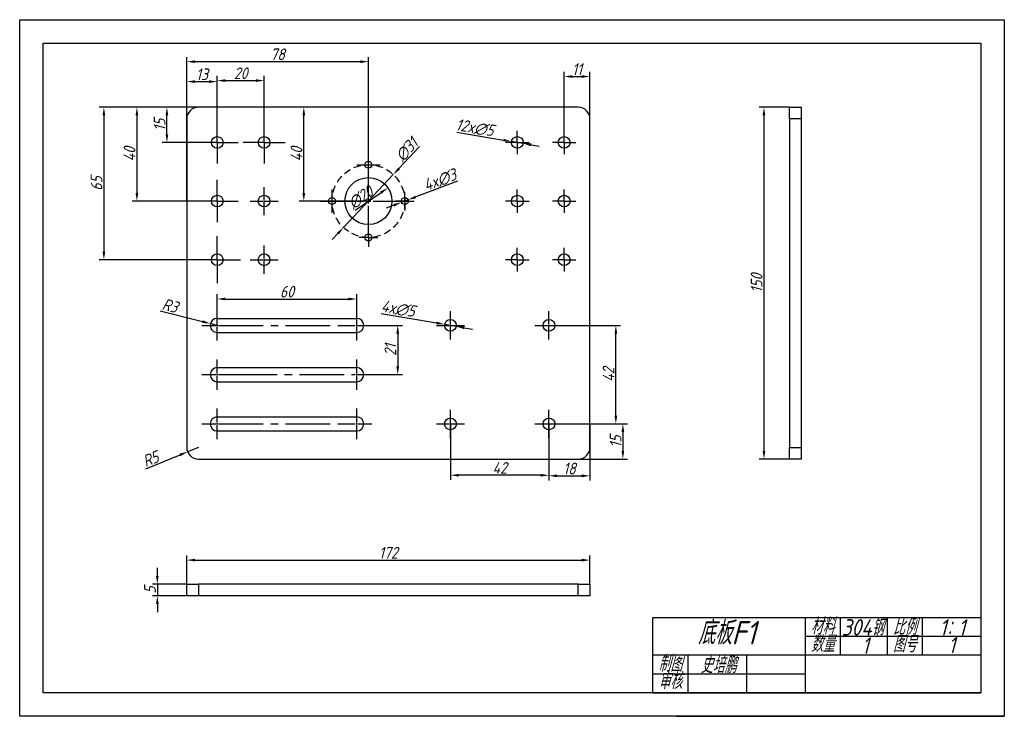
# Model space of a CAD drawing. Header units: millimetres. Extents: x 2835 to 3255, y 1592 to 1889.
import ezdxf

# ---------------------------------------------------------------- set-up
doc = ezdxf.new("R2010")
doc.units = ezdxf.units.MM
doc.linetypes.add('CENTER2', pattern=[28.575, 19.05, -3.175, 3.175, -3.175])
doc.linetypes.add('HIDDEN2', pattern=[4.7625, 3.175, -1.5875])
for name, color, linetype in [('10', 7, 'Continuous'), ('中心线', 1, 'CENTER2'), ('细实线', 3, 'Continuous'), ('虚线', 2, 'HIDDEN2')]:
    doc.layers.add(name, color=color, linetype=linetype)
doc.layers.add('粗实线', color=7, linetype='Continuous', lineweight=30)
doc.styles.get("Standard").update_dxf_attribs({"font": 'gbeitc.shx', "bigfont": 'gbcbig.shx'})
doc.dimstyles.new('ISO-25', dxfattribs={"dimtxt": 5, "dimasz": 3.5, "dimexe": 2, "dimexo": 0, "dimtad": 1, "dimdec": 0, "dimtxsty": 'Standard', "dimcen": 2.5, "dimadec": 0, "dimazin": 0, "dimtfac": 1, "dimtdec": 0, "dimtmove": 0, "dimatfit": 3, "dimfxl": 1, "dimarcsym": 0})

# ---------------------------------------------------------------- blocks, each defined once
blk = doc.blocks.new('SW_CENTERMARKSYMBOL_0')
at = {"layer": '10', "color": 0}
for p, q in [((0, 5), (0, 9)), ((0, 0), (0, 5)), ((-5, 0), (-9, 0)), ((0, 0), (-5, 0)), ((0, 0), (0, -5)), ((0, 0), (5, 0)), ((5, 0), (9, 0)), ((0, -5), (0, -9))]:
    blk.add_line(p, q, dxfattribs=at)
blk = doc.blocks.new('SW_CENTERMARKSYMBOL_1')
at = {"layer": '10', "color": 0}
for p, q in [((0, 5), (0, 9)), ((0, 0), (0, 5)), ((-5, 0), (-9, 0)), ((0, 0), (-5, 0)), ((0, 0), (0, -5)), ((0, 0), (5, 0)), ((5, 0), (9, 0)), ((0, -5), (0, -9))]:
    blk.add_line(p, q, dxfattribs=at)
blk = doc.blocks.new('SW_CENTERMARKSYMBOL_3')
at = {"layer": '10', "color": 0}
for p, q in [((0, 5), (0, 9)), ((0, 0), (0, 5)), ((-5, 0), (-9, 0)), ((0, 0), (-5, 0)), ((0, 0), (0, -5)), ((0, 0), (5, 0)), ((5, 0), (9, 0)), ((0, -5), (0, -9))]:
    blk.add_line(p, q, dxfattribs=at)
blk = doc.blocks.new('SW_CENTERMARKSYMBOL_5')
at = {"layer": '10', "color": 0}
for p, q in [((0, 5), (0, 10)), ((0, 0), (0, 5)), ((-5, 0), (-10, 0)), ((0, 0), (-5, 0)), ((0, 0), (0, -5)), ((0, 0), (5, 0)), ((5, 0), (10, 0)), ((0, -5), (0, -10))]:
    blk.add_line(p, q, dxfattribs=at)
blk = doc.blocks.new('SW_CENTERMARKSYMBOL_9')
at = {"layer": '10', "color": 0}
for p, q in [((-2.5, 0), (-4, 0)), ((0, 0), (-2.5, 0)), ((0, 2.5), (0, 4)), ((0, 0), (0, 2.5)), ((0, 0), (0, -2.5)), ((0, 0), (2.5, 0)), ((2.5, 0), (4, 0)), ((0, -2.5), (0, -4))]:
    blk.add_line(p, q, dxfattribs=at)
blk = doc.blocks.new('SW_CENTERMARKSYMBOL_10')
at = {"layer": '10', "color": 0}
for p, q in [((-2.5, 0), (-4, 0)), ((0, 0), (-2.5, 0)), ((0, 2.5), (0, 4)), ((0, 0), (0, 2.5)), ((0, 0), (0, -2.5)), ((0, 0), (2.5, 0)), ((2.5, 0), (4, 0)), ((0, -2.5), (0, -4))]:
    blk.add_line(p, q, dxfattribs=at)
blk = doc.blocks.new('SW_CENTERMARKSYMBOL_11')
at = {"layer": '10', "color": 0}
for p, q in [((0, 2.5), (0, 5)), ((-2.5, 0), (-5, 0)), ((0, 0), (-2.5, 0)), ((0, 0), (0, 2.5)), ((0, 0), (0, -2.5)), ((0, 0), (2.5, 0)), ((2.5, 0), (5, 0)), ((0, -2.5), (0, -5))]:
    blk.add_line(p, q, dxfattribs=at)
blk = doc.blocks.new('SW_CENTERMARKSYMBOL_12')
at = {"layer": '10', "color": 0}
for p, q in [((0, 2.5), (0, 5)), ((-2.5, 0), (-5, 0)), ((0, 0), (-2.5, 0)), ((0, 0), (0, 2.5)), ((0, 0), (0, -2.5)), ((0, 0), (2.5, 0)), ((2.5, 0), (5, 0)), ((0, -2.5), (0, -5))]:
    blk.add_line(p, q, dxfattribs=at)
blk = doc.blocks.new('SW_CENTERMARKSYMBOL_13')
at = {"layer": '10', "color": 0}
for p, q in [((0, 2.5), (0, 5)), ((-2.5, 0), (-5, 0)), ((0, 0), (-2.5, 0)), ((0, 0), (0, 2.5)), ((0, 0), (0, -2.5)), ((0, 0), (2.5, 0)), ((2.5, 0), (5, 0)), ((0, -2.5), (0, -5))]:
    blk.add_line(p, q, dxfattribs=at)
blk = doc.blocks.new('SW_CENTERMARKSYMBOL_14')
at = {"layer": '10', "color": 0}
for p, q in [((0, 2.5), (0, 5)), ((-2.5, 0), (-5, 0)), ((0, 0), (-2.5, 0)), ((0, 0), (0, 2.5)), ((0, 0), (0, -2.5)), ((0, 0), (2.5, 0)), ((2.5, 0), (5, 0)), ((0, -2.5), (0, -5))]:
    blk.add_line(p, q, dxfattribs=at)
blk = doc.blocks.new('SW_CENTERMARKSYMBOL_15')
at = {"layer": '10', "color": 0}
for p, q in [((0, 2.5), (0, 5)), ((-2.5, 0), (-5, 0)), ((0, 0), (-2.5, 0)), ((0, 0), (0, 2.5)), ((0, 0), (0, -2.5)), ((0, 0), (2.5, 0)), ((2.5, 0), (5, 0)), ((0, -2.5), (0, -5))]:
    blk.add_line(p, q, dxfattribs=at)
blk = doc.blocks.new('SW_CENTERMARKSYMBOL_16')
at = {"layer": '10', "color": 0}
for p, q in [((0, 2.5), (0, 5)), ((-2.5, 0), (-5, 0)), ((0, 0), (-2.5, 0)), ((0, 0), (0, 2.5)), ((0, 0), (0, -2.5)), ((0, 0), (2.5, 0)), ((2.5, 0), (5, 0)), ((0, -2.5), (0, -5))]:
    blk.add_line(p, q, dxfattribs=at)
blk = doc.blocks.new('*U27')
at = {"layer": '中心线', "color": 0, "linetype": 'CENTER2', "transparency": 16777216}
for p, q in [((0, 2), (0, 13.5)), ((-13.5, 0), (-2, 0)), ((2, 0), (13.5, 0)), ((0, -13.5), (0, -2))]:
    blk.add_line(p, q, dxfattribs=at)
at = {"layer": '中心线', "color": 0, "linetype": 'Continuous', "transparency": 16777216}
for p, q in [((-1, 0), (1, 0)), ((0, -1), (0, 1))]:
    blk.add_line(p, q, dxfattribs=at)
blk = doc.blocks.new('*U28')
at = {"layer": '中心线', "color": 0, "linetype": 'CENTER2', "transparency": 16777216}
for p, q in [((0, 0.3), (0, 5)), ((-5, 0), (-0.3, 0)), ((0.3, 0), (5, 0)), ((0, -5), (0, -0.3))]:
    blk.add_line(p, q, dxfattribs=at)
at = {"layer": '中心线', "color": 0, "linetype": 'Continuous', "transparency": 16777216}
for p, q in [((-0.15, 0), (0.15, 0)), ((0, -0.15), (0, 0.15))]:
    blk.add_line(p, q, dxfattribs=at)
blk = doc.blocks.new('*U29')
at = {"layer": '中心线', "color": 0, "linetype": 'CENTER2', "transparency": 16777216}
for p, q in [((0, 0.3), (0, 5)), ((-5, 0), (-0.3, 0)), ((0.3, 0), (5, 0)), ((0, -5), (0, -0.3))]:
    blk.add_line(p, q, dxfattribs=at)
at = {"layer": '中心线', "color": 0, "linetype": 'Continuous', "transparency": 16777216}
for p, q in [((-0.15, 0), (0.15, 0)), ((0, -0.15), (0, 0.15))]:
    blk.add_line(p, q, dxfattribs=at)
blk = doc.blocks.new('*U30')
at = {"layer": '中心线', "color": 0, "linetype": 'CENTER2', "transparency": 16777216}
for p, q in [((0, 0.5), (0, 6)), ((-6, 0), (-0.5, 0)), ((0.5, 0), (6, 0)), ((0, -6), (0, -0.5))]:
    blk.add_line(p, q, dxfattribs=at)
at = {"layer": '中心线', "color": 0, "linetype": 'Continuous', "transparency": 16777216}
for p, q in [((-0.25, 0), (0.25, 0)), ((0, -0.25), (0, 0.25))]:
    blk.add_line(p, q, dxfattribs=at)
blk = doc.blocks.new('*U31')
at = {"layer": '中心线', "color": 0, "linetype": 'CENTER2', "transparency": 16777216}
for p, q in [((0, 0.5), (0, 6)), ((-6, 0), (-0.5, 0)), ((0.5, 0), (6, 0)), ((0, -6), (0, -0.5))]:
    blk.add_line(p, q, dxfattribs=at)
at = {"layer": '中心线', "color": 0, "linetype": 'Continuous', "transparency": 16777216}
for p, q in [((-0.25, 0), (0.25, 0)), ((0, -0.25), (0, 0.25))]:
    blk.add_line(p, q, dxfattribs=at)
blk = doc.blocks.new('*U32')
at = {"layer": '中心线', "color": 0, "linetype": 'CENTER2', "transparency": 16777216}
for p, q in [((0, 0.5), (0, 6)), ((-6, 0), (-0.5, 0)), ((0.5, 0), (6, 0)), ((0, -6), (0, -0.5))]:
    blk.add_line(p, q, dxfattribs=at)
at = {"layer": '中心线', "color": 0, "linetype": 'Continuous', "transparency": 16777216}
for p, q in [((-0.25, 0), (0.25, 0)), ((0, -0.25), (0, 0.25))]:
    blk.add_line(p, q, dxfattribs=at)
blk = doc.blocks.new('*U33')
at = {"layer": '中心线', "color": 0, "linetype": 'CENTER2', "transparency": 16777216}
for p, q in [((0, 0.5), (0, 6)), ((-6, 0), (-0.5, 0)), ((0.5, 0), (6, 0)), ((0, -6), (0, -0.5))]:
    blk.add_line(p, q, dxfattribs=at)
at = {"layer": '中心线', "color": 0, "linetype": 'Continuous', "transparency": 16777216}
for p, q in [((-0.25, 0), (0.25, 0)), ((0, -0.25), (0, 0.25))]:
    blk.add_line(p, q, dxfattribs=at)
blk = doc.blocks.new('*U34')
at = {"layer": '中心线', "color": 0, "linetype": 'CENTER2', "transparency": 16777216}
for p, q in [((0, 0.5), (0, 6)), ((-6, 0), (-0.5, 0)), ((0.5, 0), (6, 0)), ((0, -6), (0, -0.5))]:
    blk.add_line(p, q, dxfattribs=at)
at = {"layer": '中心线', "color": 0, "linetype": 'Continuous', "transparency": 16777216}
for p, q in [((-0.25, 0), (0.25, 0)), ((0, -0.25), (0, 0.25))]:
    blk.add_line(p, q, dxfattribs=at)
blk = doc.blocks.new('*U35')
at = {"layer": '中心线', "color": 0, "linetype": 'CENTER2', "lineweight": 25, "transparency": 16777216}
for p, q in [((0, 0.5), (0, 6)), ((-6, 0), (-0.5, 0)), ((0.5, 0), (6, 0)), ((0, -6), (0, -0.5))]:
    blk.add_line(p, q, dxfattribs=at)
at = {"layer": '中心线', "color": 0, "linetype": 'Continuous', "lineweight": 25, "transparency": 16777216}
for p, q in [((-0.25, 0), (0.25, 0)), ((0, -0.25), (0, 0.25))]:
    blk.add_line(p, q, dxfattribs=at)
blk = doc.blocks.new('*D36')
at = {"layer": 'Defpoints', "color": 0, "lineweight": 25, "transparency": 16777216}
for p in [(2939.7, 1862.66), (2919.7, 1836.28), (2939.7, 1836.28)]:
    blk.add_point(p, dxfattribs=at)
at = {"layer": '细实线', "color": 0, "lineweight": -2, "transparency": 16777216}
for p, q in [((2919.7, 1836.28), (2919.7, 1864.66)), ((2923.2, 1862.66), (2936.2, 1862.66)), ((2939.7, 1836.28), (2939.7, 1864.66))]:
    blk.add_line(p, q, dxfattribs=at)
at = {"layer": '细实线', "color": 0, "lineweight": 25, "transparency": 16777216}
for points in [[(2923.2, 1863.24), (2923.2, 1862.07), (2919.7, 1862.66)], [(2936.2, 1863.24), (2936.2, 1862.07), (2939.7, 1862.66)]]:
    blk.add_solid(points, dxfattribs=at)
at = {"layer": '细实线', "color": 0, "lineweight": 25, "transparency": 16777216, "insert": (2929.7, 1865.78), "char_height": 5, "attachment_point": 5}
blk.add_mtext('20', dxfattribs=at)
blk = doc.blocks.new('*D37')
at = {"layer": 'Defpoints', "color": 0, "lineweight": 25, "transparency": 16777216}
for p in [(2919.7, 1862.21), (2906.7, 1846.28), (2919.7, 1836.28)]:
    blk.add_point(p, dxfattribs=at)
at = {"layer": '细实线', "color": 0, "lineweight": -2, "transparency": 16777216}
for p, q in [((2906.7, 1846.28), (2906.7, 1864.21)), ((2910.2, 1862.21), (2916.2, 1862.21)), ((2919.7, 1836.28), (2919.7, 1864.21))]:
    blk.add_line(p, q, dxfattribs=at)
at = {"layer": '细实线', "color": 0, "lineweight": 25, "transparency": 16777216}
for points in [[(2910.2, 1862.8), (2910.2, 1861.63), (2906.7, 1862.21)], [(2916.2, 1862.8), (2916.2, 1861.63), (2919.7, 1862.21)]]:
    blk.add_solid(points, dxfattribs=at)
at = {"layer": '细实线', "color": 0, "lineweight": 25, "transparency": 16777216, "insert": (2913.2, 1865.34), "char_height": 5, "attachment_point": 5}
blk.add_mtext('13', dxfattribs=at)
blk = doc.blocks.new('*D38')
at = {"layer": 'Defpoints', "color": 0, "lineweight": 25, "transparency": 16777216}
for p in [(2898.25, 1851.28), (2919.7, 1851.28), (2919.7, 1836.28)]:
    blk.add_point(p, dxfattribs=at)
at = {"layer": '细实线', "color": 0, "lineweight": -2, "transparency": 16777216}
for p, q in [((2919.7, 1851.28), (2896.25, 1851.28)), ((2898.25, 1839.78), (2898.25, 1847.78)), ((2919.7, 1836.28), (2896.25, 1836.28))]:
    blk.add_line(p, q, dxfattribs=at)
at = {"layer": '细实线', "color": 0, "lineweight": 25, "transparency": 16777216}
for points in [[(2897.66, 1847.78), (2898.83, 1847.78), (2898.25, 1851.28)], [(2897.66, 1839.78), (2898.83, 1839.78), (2898.25, 1836.28)]]:
    blk.add_solid(points, dxfattribs=at)
at = {"layer": '细实线', "color": 0, "lineweight": 25, "transparency": 16777216, "insert": (2895.12, 1843.78), "char_height": 5, "attachment_point": 5, "rotation": 90}
blk.add_mtext('15', dxfattribs=at)
blk = doc.blocks.new('*D39')
at = {"layer": 'Defpoints', "color": 0, "lineweight": 25, "transparency": 16777216}
for p in [(2919.7, 1851.28), (2885.43, 1811.28), (2919.7, 1811.28)]:
    blk.add_point(p, dxfattribs=at)
at = {"layer": '细实线', "color": 0, "lineweight": -2, "transparency": 16777216}
for p, q in [((2919.7, 1851.28), (2883.43, 1851.28)), ((2885.43, 1847.78), (2885.43, 1814.78)), ((2919.7, 1811.28), (2883.43, 1811.28))]:
    blk.add_line(p, q, dxfattribs=at)
at = {"layer": '细实线', "color": 0, "lineweight": 25, "transparency": 16777216}
for points in [[(2884.85, 1847.78), (2886.01, 1847.78), (2885.43, 1851.28)], [(2884.85, 1814.78), (2886.01, 1814.78), (2885.43, 1811.28)]]:
    blk.add_solid(points, dxfattribs=at)
at = {"layer": '细实线', "color": 0, "lineweight": 25, "transparency": 16777216, "insert": (2882.3, 1831.28), "char_height": 5, "attachment_point": 5, "rotation": 90}
blk.add_mtext('40', dxfattribs=at)
blk = doc.blocks.new('*D40')
at = {"layer": 'Defpoints', "color": 0, "lineweight": 25, "transparency": 16777216}
for p in [(2919.7, 1851.28), (2871.36, 1786.28), (2919.7, 1786.28)]:
    blk.add_point(p, dxfattribs=at)
at = {"layer": '细实线', "color": 0, "lineweight": -2, "transparency": 16777216}
for p, q in [((2919.7, 1851.28), (2869.36, 1851.28)), ((2871.36, 1847.78), (2871.36, 1789.78)), ((2919.7, 1786.28), (2869.36, 1786.28))]:
    blk.add_line(p, q, dxfattribs=at)
at = {"layer": '细实线', "color": 0, "lineweight": 25, "transparency": 16777216}
for points in [[(2870.78, 1847.78), (2871.94, 1847.78), (2871.36, 1851.28)], [(2870.78, 1789.78), (2871.94, 1789.78), (2871.36, 1786.28)]]:
    blk.add_solid(points, dxfattribs=at)
at = {"layer": '细实线', "color": 0, "lineweight": 25, "transparency": 16777216, "insert": (2868.23, 1818.78), "char_height": 5, "attachment_point": 5, "rotation": 90}
blk.add_mtext('65', dxfattribs=at)
blk = doc.blocks.new('*D41')
at = {"layer": 'Defpoints', "color": 0, "lineweight": 25, "transparency": 16777216}
for p in [(3078.7, 1864.39), (3067.7, 1836.28), (3078.7, 1836.28)]:
    blk.add_point(p, dxfattribs=at)
at = {"layer": '细实线', "color": 0, "lineweight": -2, "transparency": 16777216}
for p, q in [((3067.7, 1836.28), (3067.7, 1866.39)), ((3078.7, 1836.28), (3078.7, 1866.39)), ((3071.2, 1864.39), (3075.2, 1864.39))]:
    blk.add_line(p, q, dxfattribs=at)
at = {"layer": '细实线', "color": 0, "lineweight": 25, "transparency": 16777216}
for points in [[(3071.2, 1864.97), (3071.2, 1863.8), (3067.7, 1864.39)], [(3075.2, 1864.97), (3075.2, 1863.8), (3078.7, 1864.39)]]:
    blk.add_solid(points, dxfattribs=at)
at = {"layer": '细实线', "color": 0, "lineweight": 25, "transparency": 16777216, "insert": (3073.2, 1867.51), "char_height": 5, "attachment_point": 5}
blk.add_mtext('11', dxfattribs=at)
blk = doc.blocks.new('*D42')
at = {"layer": 'Defpoints', "color": 0, "lineweight": 25, "transparency": 16777216}
for p in [(2906.7, 1870.71), (2906.7, 1811.28), (2984.2, 1811.28)]:
    blk.add_point(p, dxfattribs=at)
at = {"layer": '细实线', "color": 0, "lineweight": -2, "transparency": 16777216}
for p, q in [((2906.7, 1811.28), (2906.7, 1872.71)), ((2980.7, 1870.71), (2910.2, 1870.71)), ((2984.2, 1811.28), (2984.2, 1872.71))]:
    blk.add_line(p, q, dxfattribs=at)
at = {"layer": '细实线', "color": 0, "lineweight": 25, "transparency": 16777216}
for points in [[(2910.2, 1871.3), (2910.2, 1870.13), (2906.7, 1870.71)], [(2980.7, 1871.3), (2980.7, 1870.13), (2984.2, 1870.71)]]:
    blk.add_solid(points, dxfattribs=at)
at = {"layer": '细实线', "color": 0, "lineweight": 25, "transparency": 16777216, "insert": (2945.45, 1873.84), "char_height": 5, "attachment_point": 5}
blk.add_mtext('78', dxfattribs=at)
blk = doc.blocks.new('*D43')
at = {"layer": 'Defpoints', "color": 0, "lineweight": 25, "transparency": 16777216}
for p in [(2956.63, 1851.28), (2984.2, 1851.28), (2984.2, 1811.28)]:
    blk.add_point(p, dxfattribs=at)
at = {"layer": '细实线', "color": 0, "lineweight": -2, "transparency": 16777216}
for p, q in [((2984.2, 1851.28), (2954.63, 1851.28)), ((2956.63, 1814.78), (2956.63, 1847.78)), ((2984.2, 1811.28), (2954.63, 1811.28))]:
    blk.add_line(p, q, dxfattribs=at)
at = {"layer": '细实线', "color": 0, "lineweight": 25, "transparency": 16777216}
for points in [[(2956.05, 1847.78), (2957.22, 1847.78), (2956.63, 1851.28)], [(2956.05, 1814.78), (2957.22, 1814.78), (2956.63, 1811.28)]]:
    blk.add_solid(points, dxfattribs=at)
at = {"layer": '细实线', "color": 0, "lineweight": 25, "transparency": 16777216, "insert": (2953.51, 1831.28), "char_height": 5, "attachment_point": 5, "rotation": 90}
blk.add_mtext('40', dxfattribs=at)
blk = doc.blocks.new('*D44')
at = {"layer": 'Defpoints', "color": 0, "lineweight": 25, "transparency": 16777216}
for p in [(3061.2, 1716.28), (3064.2, 1701.28), (3092.75, 1701.28)]:
    blk.add_point(p, dxfattribs=at)
at = {"layer": '细实线', "color": 0, "lineweight": -2, "transparency": 16777216}
for p, q in [((3061.2, 1716.28), (3094.75, 1716.28)), ((3092.75, 1712.78), (3092.75, 1704.78)), ((3064.2, 1701.28), (3094.75, 1701.28))]:
    blk.add_line(p, q, dxfattribs=at)
at = {"layer": '细实线', "color": 0, "lineweight": 25, "transparency": 16777216}
for points in [[(3092.17, 1712.78), (3093.33, 1712.78), (3092.75, 1716.28)], [(3092.17, 1704.78), (3093.33, 1704.78), (3092.75, 1701.28)]]:
    blk.add_solid(points, dxfattribs=at)
at = {"layer": '细实线', "color": 0, "lineweight": 25, "transparency": 16777216, "insert": (3089.63, 1708.78), "char_height": 5, "attachment_point": 5, "rotation": 90}
blk.add_mtext('15', dxfattribs=at)
blk = doc.blocks.new('*D45')
at = {"layer": 'Defpoints', "color": 0, "lineweight": 25, "transparency": 16777216}
for p in [(3061.2, 1758.28), (3089.75, 1758.28), (3061.2, 1716.28)]:
    blk.add_point(p, dxfattribs=at)
at = {"layer": '细实线', "color": 0, "lineweight": -2, "transparency": 16777216}
for p, q in [((3061.2, 1758.28), (3091.75, 1758.28)), ((3089.75, 1719.78), (3089.75, 1754.78)), ((3061.2, 1716.28), (3091.75, 1716.28))]:
    blk.add_line(p, q, dxfattribs=at)
at = {"layer": '细实线', "color": 0, "lineweight": 25, "transparency": 16777216}
for points in [[(3089.17, 1754.78), (3090.33, 1754.78), (3089.75, 1758.28)], [(3089.17, 1719.78), (3090.33, 1719.78), (3089.75, 1716.28)]]:
    blk.add_solid(points, dxfattribs=at)
at = {"layer": '细实线', "color": 0, "lineweight": 25, "transparency": 16777216, "insert": (3086.63, 1737.28), "char_height": 5, "attachment_point": 5, "rotation": 90}
blk.add_mtext('42', dxfattribs=at)
blk = doc.blocks.new('*D46')
at = {"layer": 'Defpoints', "color": 0, "lineweight": 25, "transparency": 16777216}
for p in [(3019.2, 1716.28), (3061.2, 1716.28), (3019.2, 1694.38)]:
    blk.add_point(p, dxfattribs=at)
at = {"layer": '细实线', "color": 0, "lineweight": -2, "transparency": 16777216}
for p, q in [((3019.2, 1716.28), (3019.2, 1692.38)), ((3061.2, 1716.28), (3061.2, 1692.38)), ((3057.7, 1694.38), (3022.7, 1694.38))]:
    blk.add_line(p, q, dxfattribs=at)
at = {"layer": '细实线', "color": 0, "lineweight": 25, "transparency": 16777216}
for points in [[(3022.7, 1694.96), (3022.7, 1693.8), (3019.2, 1694.38)], [(3057.7, 1694.96), (3057.7, 1693.8), (3061.2, 1694.38)]]:
    blk.add_solid(points, dxfattribs=at)
at = {"layer": '细实线', "color": 0, "lineweight": 25, "transparency": 16777216, "insert": (3040.2, 1697.51), "char_height": 5, "attachment_point": 5}
blk.add_mtext('42', dxfattribs=at)
blk = doc.blocks.new('*D47')
at = {"layer": 'Defpoints', "color": 0, "lineweight": 25, "transparency": 16777216}
for p in [(3061.2, 1716.28), (3078.7, 1716.28), (3078.7, 1694.15)]:
    blk.add_point(p, dxfattribs=at)
at = {"layer": '细实线', "color": 0, "lineweight": -2, "transparency": 16777216}
for p, q in [((3061.2, 1716.28), (3061.2, 1692.15)), ((3078.7, 1716.28), (3078.7, 1692.15)), ((3064.7, 1694.15), (3075.2, 1694.15))]:
    blk.add_line(p, q, dxfattribs=at)
at = {"layer": '细实线', "color": 0, "lineweight": 25, "transparency": 16777216}
for points in [[(3064.7, 1694.73), (3064.7, 1693.56), (3061.2, 1694.15)], [(3075.2, 1694.73), (3075.2, 1693.56), (3078.7, 1694.15)]]:
    blk.add_solid(points, dxfattribs=at)
at = {"layer": '细实线', "color": 0, "lineweight": 25, "transparency": 16777216, "insert": (3069.95, 1697.27), "char_height": 5, "attachment_point": 5}
blk.add_mtext('18', dxfattribs=at)
blk = doc.blocks.new('*D48')
at = {"layer": 'Defpoints', "color": 0, "lineweight": 25, "transparency": 16777216}
for p in [(3163.79, 1851.28), (3152.91, 1701.28), (3163.79, 1701.28)]:
    blk.add_point(p, dxfattribs=at)
at = {"layer": '细实线', "color": 0, "lineweight": -2, "transparency": 16777216}
for p, q in [((3163.79, 1851.28), (3150.91, 1851.28)), ((3152.91, 1847.78), (3152.91, 1704.78)), ((3163.79, 1701.28), (3150.91, 1701.28))]:
    blk.add_line(p, q, dxfattribs=at)
at = {"layer": '细实线', "color": 0, "lineweight": 25, "transparency": 16777216}
for points in [[(3152.33, 1847.78), (3153.49, 1847.78), (3152.91, 1851.28)], [(3152.33, 1704.78), (3153.49, 1704.78), (3152.91, 1701.28)]]:
    blk.add_solid(points, dxfattribs=at)
at = {"layer": '细实线', "color": 0, "lineweight": 25, "transparency": 16777216, "insert": (3149.79, 1776.28), "char_height": 5, "attachment_point": 5, "rotation": 90}
blk.add_mtext('150', dxfattribs=at)
blk = doc.blocks.new('*D49')
at = {"layer": 'Defpoints', "color": 0, "lineweight": 25, "transparency": 16777216}
for p in [(3078.7, 1658.21), (2906.7, 1647.96), (3078.7, 1647.96)]:
    blk.add_point(p, dxfattribs=at)
at = {"layer": '细实线', "color": 0, "lineweight": -2, "transparency": 16777216}
for p, q in [((2906.7, 1647.96), (2906.7, 1660.21)), ((3078.7, 1647.96), (3078.7, 1660.21)), ((2910.2, 1658.21), (3075.2, 1658.21))]:
    blk.add_line(p, q, dxfattribs=at)
at = {"layer": '细实线', "color": 0, "lineweight": 25, "transparency": 16777216}
for points in [[(2910.2, 1658.8), (2910.2, 1657.63), (2906.7, 1658.21)], [(3075.2, 1658.8), (3075.2, 1657.63), (3078.7, 1658.21)]]:
    blk.add_solid(points, dxfattribs=at)
at = {"layer": '细实线', "color": 0, "lineweight": 25, "transparency": 16777216, "insert": (2992.7, 1661.34), "char_height": 5, "attachment_point": 5}
blk.add_mtext('172', dxfattribs=at)
blk = doc.blocks.new('*D50')
at = {"layer": 'Defpoints', "color": 0, "lineweight": 25, "transparency": 16777216}
for p in [(3045.23, 1836.69), (3050.16, 1835.86)]:
    blk.add_point(p, dxfattribs=at)
at = {"layer": '细实线', "color": 0, "lineweight": -2, "transparency": 16777216}
for p, q in [((3021.87, 1840.65), (3041.78, 1837.28)), ((3050.16, 1835.86), (3045.23, 1836.69)), ((3053.61, 1835.28), (3057.07, 1834.69))]:
    blk.add_line(p, q, dxfattribs=at)
at = {"layer": '细实线', "color": 0, "lineweight": 25, "transparency": 16777216}
for points in [[(3041.88, 1837.85), (3041.68, 1836.7), (3045.23, 1836.69)], [(3053.71, 1835.85), (3053.52, 1834.7), (3050.16, 1835.86)]]:
    blk.add_solid(points, dxfattribs=at)
at = {"layer": '细实线', "color": 0, "lineweight": 25, "transparency": 16777216, "insert": (3029.58, 1842.51), "char_height": 5, "attachment_point": 5, "rotation": 350.3991}
blk.add_mtext('12x∅5', dxfattribs=at)
blk = doc.blocks.new('*D51')
at = {"layer": 'Defpoints', "color": 0, "lineweight": 25, "transparency": 16777216}
for p in [(2998.29, 1810.75), (3001.1, 1811.81)]:
    blk.add_point(p, dxfattribs=at)
at = {"layer": '细实线', "color": 0, "lineweight": -2, "transparency": 16777216}
for p, q in [((3022.14, 1819.72), (3004.38, 1813.04)), ((2998.29, 1810.75), (3001.1, 1811.81)), ((2995.02, 1809.52), (2991.74, 1808.28))]:
    blk.add_line(p, q, dxfattribs=at)
at = {"layer": '细实线', "color": 0, "lineweight": 25, "transparency": 16777216}
for points in [[(2994.81, 1810.06), (2995.22, 1808.97), (2998.29, 1810.75)], [(3004.17, 1813.58), (3004.58, 1812.49), (3001.1, 1811.81)]]:
    blk.add_solid(points, dxfattribs=at)
at = {"layer": '细实线', "color": 0, "lineweight": 25, "transparency": 16777216, "insert": (3014.71, 1820.26), "char_height": 5, "attachment_point": 5, "rotation": 20.6239}
blk.add_mtext('4x∅3', dxfattribs=at)
blk = doc.blocks.new('*D52')
at = {"layer": 'Defpoints', "color": 0, "lineweight": 25, "transparency": 16777216}
for p in [(2992.48, 1816.88), (2975.92, 1805.67)]:
    blk.add_point(p, dxfattribs=at)
at = {"layer": '细实线', "color": 0, "lineweight": -2, "transparency": 16777216}
blk.add_line((2978.57, 1807.47), (2989.58, 1814.92), dxfattribs=at)
at = {"layer": '细实线', "color": 0, "lineweight": 25, "transparency": 16777216}
blk.add_solid([(2989.25, 1815.4), (2989.91, 1814.44), (2992.48, 1816.88)], dxfattribs=at)
at = {"layer": '细实线', "color": 0, "lineweight": 25, "transparency": 16777216, "insert": (2980.88, 1812.8), "char_height": 5, "attachment_point": 5, "rotation": 34.0933}
blk.add_mtext('∅20', dxfattribs=at)
blk = doc.blocks.new('*D53')
at = {"layer": 'Defpoints', "color": 0, "lineweight": 25, "transparency": 16777216}
for p in [(3016.74, 1758.71), (3021.66, 1757.85)]:
    blk.add_point(p, dxfattribs=at)
at = {"layer": '细实线', "color": 0, "lineweight": -2, "transparency": 16777216}
for p, q in [((2989.68, 1763.42), (3013.29, 1759.31)), ((3021.66, 1757.85), (3016.74, 1758.71)), ((3025.11, 1757.25), (3028.56, 1756.65))]:
    blk.add_line(p, q, dxfattribs=at)
at = {"layer": '细实线', "color": 0, "lineweight": 25, "transparency": 16777216}
for points in [[(3013.39, 1759.88), (3013.19, 1758.73), (3016.74, 1758.71)], [(3025.21, 1757.82), (3025.01, 1756.67), (3021.66, 1757.85)]]:
    blk.add_solid(points, dxfattribs=at)
at = {"layer": '细实线', "color": 0, "lineweight": 25, "transparency": 16777216, "insert": (2996.88, 1765.33), "char_height": 5, "attachment_point": 5, "rotation": 350.1271}
blk.add_mtext('4x∅5', dxfattribs=at)
blk = doc.blocks.new('*D54')
at = {"layer": 'Defpoints', "color": 0, "lineweight": 25, "transparency": 16777216}
for p in [(2994.81, 1822.57), (2973.58, 1799.98)]:
    blk.add_point(p, dxfattribs=at)
at = {"layer": '细实线', "color": 0, "lineweight": -2, "transparency": 16777216}
for p, q in [((3006.03, 1834.5), (2997.21, 1825.12)), ((2973.58, 1799.98), (2994.81, 1822.57)), ((2971.18, 1797.43), (2968.79, 1794.88))]:
    blk.add_line(p, q, dxfattribs=at)
at = {"layer": '细实线', "color": 0, "lineweight": 25, "transparency": 16777216}
for points in [[(2996.79, 1825.52), (2997.64, 1824.72), (2994.81, 1822.57)], [(2970.76, 1797.83), (2971.61, 1797.03), (2973.58, 1799.98)]]:
    blk.add_solid(points, dxfattribs=at)
at = {"layer": '细实线', "color": 0, "lineweight": 25, "transparency": 16777216, "insert": (3000.54, 1833.23), "char_height": 5, "attachment_point": 5, "rotation": 46.7694}
blk.add_mtext('∅31', dxfattribs=at)
blk = doc.blocks.new('*D56')
at = {"layer": 'Defpoints', "color": 0, "lineweight": 25, "transparency": 16777216}
for p in [(2911.7, 1706.28), (2907.07, 1704.39)]:
    blk.add_point(p, dxfattribs=at)
at = {"layer": '细实线', "color": 0, "lineweight": -2, "transparency": 16777216}
for p, q in [((2911.7, 1706.28), (2907.07, 1704.39)), ((2889.2, 1697.09), (2903.83, 1703.06))]:
    blk.add_line(p, q, dxfattribs=at)
at = {"layer": '细实线', "color": 0, "lineweight": 25, "transparency": 16777216}
blk.add_solid([(2903.61, 1703.6), (2904.05, 1702.52), (2907.07, 1704.39)], dxfattribs=at)
at = {"layer": '细实线', "color": 0, "lineweight": 25, "transparency": 16777216, "insert": (2891.3, 1701.32), "char_height": 5, "attachment_point": 5, "rotation": 22.2204}
blk.add_mtext('R5', dxfattribs=at)
blk = doc.blocks.new('*D57')
at = {"layer": 'Defpoints', "color": 0, "lineweight": 25, "transparency": 16777216}
for p in [(2906.7, 1647.96), (2894.16, 1642.96), (2906.7, 1642.96)]:
    blk.add_point(p, dxfattribs=at)
at = {"layer": '细实线', "color": 0, "lineweight": -2, "transparency": 16777216}
for p, q in [((2894.16, 1651.46), (2894.16, 1654.96)), ((2906.7, 1647.96), (2892.16, 1647.96)), ((2894.16, 1647.96), (2894.16, 1642.96)), ((2906.7, 1642.96), (2892.16, 1642.96)), ((2894.16, 1639.46), (2894.16, 1635.96))]:
    blk.add_line(p, q, dxfattribs=at)
at = {"layer": '细实线', "color": 0, "lineweight": 25, "transparency": 16777216}
for points in [[(2893.57, 1651.46), (2894.74, 1651.46), (2894.16, 1647.96)], [(2893.57, 1639.46), (2894.74, 1639.46), (2894.16, 1642.96)]]:
    blk.add_solid(points, dxfattribs=at)
at = {"layer": '细实线', "color": 0, "lineweight": 25, "transparency": 16777216, "insert": (2891.03, 1645.46), "char_height": 5, "attachment_point": 5, "rotation": 90}
blk.add_mtext('5', dxfattribs=at)
blk = doc.blocks.new('*U58')
at = {"layer": '中心线', "color": 0, "linetype": 'CENTER2', "lineweight": 25, "transparency": 16777216}
for p, q in [((0, 0.6), (0, 6.5)), ((-6.5, 0), (-0.6, 0)), ((0.6, 0), (53, 0)), ((0, -6.5), (0, -0.6))]:
    blk.add_line(p, q, dxfattribs=at)
at = {"layer": '中心线', "color": 0, "linetype": 'Continuous', "lineweight": 25, "transparency": 16777216}
for p, q in [((-0.3, 0), (0.3, 0)), ((0, -0.3), (0, 0.3))]:
    blk.add_line(p, q, dxfattribs=at)
blk = doc.blocks.new('*U59')
at = {"layer": '中心线', "color": 0, "linetype": 'CENTER2', "lineweight": 25, "transparency": 16777216}
for p, q in [((0, 0.6), (0, 6.5)), ((-6.5, 0), (-0.6, 0)), ((0.6, 0), (6.5, 0)), ((0, -6.5), (0, -0.6))]:
    blk.add_line(p, q, dxfattribs=at)
at = {"layer": '中心线', "color": 0, "linetype": 'Continuous', "lineweight": 25, "transparency": 16777216}
for p, q in [((-0.3, 0), (0.3, 0)), ((0, -0.3), (0, 0.3))]:
    blk.add_line(p, q, dxfattribs=at)
blk = doc.blocks.new('*U60')
at = {"layer": '中心线', "color": 0, "linetype": 'CENTER2', "lineweight": 25, "transparency": 16777216}
for p, q in [((0, 0.6), (0, 6.5)), ((-53, 0), (-0.6, 0)), ((0.6, 0), (6.5, 0)), ((0, -6.5), (0, -0.6))]:
    blk.add_line(p, q, dxfattribs=at)
at = {"layer": '中心线', "color": 0, "linetype": 'Continuous', "lineweight": 25, "transparency": 16777216}
for p, q in [((-0.3, 0), (0.3, 0)), ((0, -0.3), (0, 0.3))]:
    blk.add_line(p, q, dxfattribs=at)
blk = doc.blocks.new('*U61')
at = {"layer": '中心线', "color": 0, "linetype": 'CENTER2', "lineweight": 25, "transparency": 16777216}
for p, q in [((0, 0.6), (0, 6.5)), ((-6.5, 0), (-0.6, 0)), ((0.6, 0), (6.5, 0)), ((0, -6.5), (0, -0.6))]:
    blk.add_line(p, q, dxfattribs=at)
at = {"layer": '中心线', "color": 0, "linetype": 'Continuous', "lineweight": 25, "transparency": 16777216}
for p, q in [((-0.3, 0), (0.3, 0)), ((0, -0.3), (0, 0.3))]:
    blk.add_line(p, q, dxfattribs=at)
blk = doc.blocks.new('*U62')
at = {"layer": '中心线', "color": 0, "linetype": 'CENTER2', "lineweight": 25, "transparency": 16777216}
for p, q in [((0, 0.6), (0, 6.5)), ((-6.5, 0), (-0.6, 0)), ((0.6, 0), (53, 0)), ((0, -6.5), (0, -0.6))]:
    blk.add_line(p, q, dxfattribs=at)
at = {"layer": '中心线', "color": 0, "linetype": 'Continuous', "lineweight": 25, "transparency": 16777216}
for p, q in [((-0.3, 0), (0.3, 0)), ((0, -0.3), (0, 0.3))]:
    blk.add_line(p, q, dxfattribs=at)
blk = doc.blocks.new('*U63')
at = {"layer": '中心线', "color": 0, "linetype": 'CENTER2', "lineweight": 25, "transparency": 16777216}
for p, q in [((0, 0.6), (0, 6.5)), ((-6.5, 0), (-0.6, 0)), ((0.6, 0), (6.5, 0)), ((0, -6.5), (0, -0.6))]:
    blk.add_line(p, q, dxfattribs=at)
at = {"layer": '中心线', "color": 0, "linetype": 'Continuous', "lineweight": 25, "transparency": 16777216}
for p, q in [((-0.3, 0), (0.3, 0)), ((0, -0.3), (0, 0.3))]:
    blk.add_line(p, q, dxfattribs=at)
blk = doc.blocks.new('*D64')
at = {"layer": 'Defpoints', "color": 0, "lineweight": 25, "transparency": 16777216}
for p in [(2979.2, 1769.53), (2919.7, 1758.28), (2979.2, 1758.28)]:
    blk.add_point(p, dxfattribs=at)
at = {"layer": '细实线', "color": 0, "lineweight": -2, "transparency": 16777216}
for p, q in [((2919.7, 1758.28), (2919.7, 1771.53)), ((2923.2, 1769.53), (2975.7, 1769.53)), ((2979.2, 1758.28), (2979.2, 1771.53))]:
    blk.add_line(p, q, dxfattribs=at)
at = {"layer": '细实线', "color": 0, "lineweight": 25, "transparency": 16777216}
for points in [[(2923.2, 1770.12), (2923.2, 1768.95), (2919.7, 1769.53)], [(2975.7, 1770.12), (2975.7, 1768.95), (2979.2, 1769.53)]]:
    blk.add_solid(points, dxfattribs=at)
at = {"layer": '细实线', "color": 0, "lineweight": 25, "transparency": 16777216, "insert": (2949.45, 1772.66), "char_height": 5, "attachment_point": 5}
blk.add_mtext('60', dxfattribs=at)
blk = doc.blocks.new('*D65')
at = {"layer": 'Defpoints', "color": 0, "lineweight": 25, "transparency": 16777216}
for p in [(2979.2, 1758.28), (2979.2, 1737.28), (2996.7, 1737.28)]:
    blk.add_point(p, dxfattribs=at)
at = {"layer": '细实线', "color": 0, "lineweight": -2, "transparency": 16777216}
for p, q in [((2979.2, 1758.28), (2998.7, 1758.28)), ((2996.7, 1754.78), (2996.7, 1740.78)), ((2979.2, 1737.28), (2998.7, 1737.28))]:
    blk.add_line(p, q, dxfattribs=at)
at = {"layer": '细实线', "color": 0, "lineweight": 25, "transparency": 16777216}
for points in [[(2996.12, 1754.78), (2997.28, 1754.78), (2996.7, 1758.28)], [(2996.12, 1740.78), (2997.28, 1740.78), (2996.7, 1737.28)]]:
    blk.add_solid(points, dxfattribs=at)
at = {"layer": '细实线', "color": 0, "lineweight": 25, "transparency": 16777216, "insert": (2993.57, 1747.78), "char_height": 5, "attachment_point": 5, "rotation": 90}
blk.add_mtext('21', dxfattribs=at)
blk = doc.blocks.new('*D66')
at = {"layer": 'Defpoints', "color": 0, "lineweight": 25, "transparency": 16777216}
for p in [(2916.79, 1759.03), (2919.7, 1758.28)]:
    blk.add_point(p, dxfattribs=at)
at = {"layer": '细实线', "color": 0, "lineweight": -2, "transparency": 16777216}
for p, q in [((2895.38, 1764.55), (2913.4, 1759.9)), ((2919.7, 1758.28), (2916.79, 1759.03))]:
    blk.add_line(p, q, dxfattribs=at)
at = {"layer": '细实线', "color": 0, "lineweight": 25, "transparency": 16777216}
blk.add_solid([(2913.55, 1760.47), (2913.26, 1759.34), (2916.79, 1759.03)], dxfattribs=at)
at = {"layer": '细实线', "color": 0, "lineweight": 25, "transparency": 16777216, "insert": (2899.59, 1766.69), "char_height": 5, "attachment_point": 5, "rotation": 345.543}
blk.add_mtext('R3', dxfattribs=at)

msp = doc.modelspace()

# ---------------------------------------------------------------- linework, layer by layer
at = {"color": 7, "linetype": 'Continuous', "lineweight": 25}
for p, q in [((3073.7, 1851.28), (2911.7, 1851.28)), ((3163.79, 1846.28), (3163.79, 1851.28)), ((3163.79, 1851.28), (3168.79, 1851.28)), ((3168.79, 1851.28), (3168.79, 1846.28)), ((2906.7, 1846.28), (2906.7, 1706.28)), ((3078.7, 1706.28), (3078.7, 1846.28)), ((3168.79, 1846.28), (3163.79, 1846.28)), ((3163.79, 1846.28), (3163.79, 1706.28)), ((3168.79, 1846.28), (3168.79, 1706.28)), ((3163.79, 1706.28), (3168.79, 1706.28)), ((3163.79, 1701.28), (3163.79, 1706.28)), ((3168.79, 1706.28), (3168.79, 1701.28)), ((2911.7, 1701.28), (3073.7, 1701.28)), ((3168.79, 1701.28), (3163.79, 1701.28)), ((2906.7, 1642.96), (2906.7, 1647.96)), ((2906.7, 1647.96), (2911.7, 1647.96)), ((2911.7, 1647.96), (2911.7, 1642.96)), ((3073.7, 1647.96), (2911.7, 1647.96)), ((3073.7, 1642.96), (3073.7, 1647.96)), ((3073.7, 1647.96), (3078.7, 1647.96)), ((3078.7, 1647.96), (3078.7, 1642.96)), ((2911.7, 1642.96), (2906.7, 1642.96)), ((3073.7, 1642.96), (2911.7, 1642.96)), ((3078.7, 1642.96), (3073.7, 1642.96))]:
    msp.add_line(p, q, dxfattribs=at)
for centre, radius in [((2919.7, 1836.28), 2.5), ((2939.7, 1836.28), 2.5), ((3047.7, 1836.28), 2.5), ((3067.7, 1836.28), 2.5), ((2984.2, 1826.78), 1.5), ((2984.2, 1811.28), 10), ((2919.7, 1811.28), 2.5), ((2968.7, 1811.28), 1.5), ((2999.7, 1811.28), 1.5), ((3047.7, 1811.28), 2.5), ((3067.7, 1811.28), 2.5), ((2984.2, 1795.78), 1.5), ((2919.7, 1786.28), 2.5), ((2939.7, 1786.28), 2.5), ((3047.7, 1786.28), 2.5), ((3067.7, 1786.28), 2.5), ((3019.2, 1758.28), 2.5), ((3061.2, 1758.28), 2.5), ((3019.2, 1716.28), 2.5), ((3061.2, 1716.28), 2.5)]:
    msp.add_circle(centre, radius, dxfattribs=at)
for centre, start, end in [((2911.7, 1846.28), 90, 180), ((3073.7, 1846.28), 0, 90), ((2911.7, 1706.28), 180, 270), ((3073.7, 1706.28), 270, 0)]:
    msp.add_arc(centre, 5, start, end, dxfattribs=at)
at = {"layer": '粗实线', "lineweight": 25}
for p, q in [((2919.7, 1761.28), (2979.2, 1761.28)), ((2919.7, 1755.28), (2979.2, 1755.28)), ((2919.7, 1740.28), (2979.2, 1740.28)), ((2919.7, 1734.28), (2979.2, 1734.28)), ((2919.7, 1719.28), (2979.2, 1719.28)), ((2919.7, 1713.28), (2979.2, 1713.28))]:
    msp.add_line(p, q, dxfattribs=at)
at = {"layer": '粗实线'}
for p, q in [((3245.44, 1633.61), (3105.44, 1633.61)), ((3105.44, 1633.61), (3105.44, 1601.61)), ((3170.44, 1633.61), (3170.44, 1601.61)), ((3185.44, 1633.61), (3185.44, 1617.61)), ((3205.44, 1633.61), (3205.44, 1617.61)), ((3220.44, 1633.61), (3220.44, 1617.61)), ((3120.44, 1617.61), (3120.44, 1601.61)), ((3145.44, 1617.61), (3145.44, 1601.61)), ((3105.44, 1601.61), (3245.44, 1601.61))]:
    msp.add_line(p, q, dxfattribs=at)
msp.add_lwpolyline([(2845.44, 1878.61), (3245.44, 1878.61), (3245.44, 1601.61), (2845.44, 1601.61)], close=True, dxfattribs=at)
at = {"layer": '粗实线', "lineweight": 25}
msp.add_circle((2939.7, 1811.28), 2.5, dxfattribs=at)
for centre, start, end in [((2919.7, 1758.28), 90, 270), ((2979.2, 1758.28), 270, 90), ((2919.7, 1737.28), 90, 270), ((2979.2, 1737.28), 270, 90), ((2919.7, 1716.28), 90, 270), ((2979.2, 1716.28), 270, 90)]:
    msp.add_arc(centre, 3, start, end, dxfattribs=at)
at = {"layer": '细实线'}
for p, q in [((3245.44, 1625.61), (3170.44, 1625.61)), ((3255.44, 1623.61), (3255.44, 1591.61)), ((3245.44, 1617.61), (3105.44, 1617.61)), ((3170.44, 1609.61), (3105.44, 1609.61)), ((3115.44, 1591.61), (3255.44, 1591.61))]:
    msp.add_line(p, q, dxfattribs=at)
msp.add_lwpolyline([(2835.44, 1888.61), (3255.44, 1888.61), (3255.44, 1591.61), (2835.44, 1591.61)], close=True, dxfattribs=at)
at = {"layer": '虚线', "lineweight": 25}
msp.add_circle((2984.2, 1811.28), 15.5, dxfattribs=at)

# ---------------------------------------------------------------- block references
at = {"layer": '中心线'}
for name, p in [('SW_CENTERMARKSYMBOL_0', (2919.7, 1836.28)), ('SW_CENTERMARKSYMBOL_1', (2939.7, 1836.28)), ('SW_CENTERMARKSYMBOL_14', (3047.7, 1836.28)), ('SW_CENTERMARKSYMBOL_11', (3067.7, 1836.28)), ('SW_CENTERMARKSYMBOL_3', (2919.7, 1811.28)), ('SW_CENTERMARKSYMBOL_10', (2999.7, 1811.28)), ('SW_CENTERMARKSYMBOL_15', (3047.7, 1811.28)), ('SW_CENTERMARKSYMBOL_12', (3067.7, 1811.28)), ('SW_CENTERMARKSYMBOL_9', (2984.2, 1795.78)), ('SW_CENTERMARKSYMBOL_5', (2919.7, 1786.28)), ('SW_CENTERMARKSYMBOL_16', (3047.7, 1786.28)), ('SW_CENTERMARKSYMBOL_13', (3067.7, 1786.28))]:
    msp.add_blockref(name, p, dxfattribs=at)
at = {"layer": '中心线', "linetype": 'CENTER2'}
for name, p in [('*U28', (2984.2, 1826.78)), ('*U27', (2984.2, 1811.28)), ('*U29', (2968.7, 1811.28)), ('*U30', (2939.7, 1786.28)), ('*U31', (3019.2, 1758.28)), ('*U32', (3061.2, 1758.28)), ('*U33', (3019.2, 1716.28)), ('*U34', (3061.2, 1716.28))]:
    msp.add_blockref(name, p, dxfattribs=at)
at = {"layer": '中心线', "linetype": 'CENTER2', "lineweight": 25}
for name, p in [('*U35', (2939.7, 1811.28)), ('*U58', (2919.7, 1758.28)), ('*U59', (2979.2, 1758.28)), ('*U61', (2919.7, 1737.28)), ('*U60', (2979.2, 1737.28)), ('*U62', (2919.7, 1716.28)), ('*U63', (2979.2, 1716.28))]:
    msp.add_blockref(name, p, dxfattribs=at)

# ---------------------------------------------------------------- texts
at = {"layer": '细实线', "char_height": 7, "attachment_point": 1}
for s, width, heights, insert in [('\\pxqc;材料', 15, [0], (3170.44, 1633.54)), ('304钢', 21.3716, [0], (3186.08, 1633.02)), ('\\pxqc;比例', 15, [0], (3205.44, 1633.27)), ('\\pxqc;1：1', 15, [0], (3225.77, 1633)), ('\\pxqc;数量', 15, [0], (3170.44, 1626)), ('\\pxqc;图号', 15, [0], (3205.44, 1625.89)), ('\\pxqc;1', 15, [0], (3225.51, 1625.52)), ('\\pxqc;1', 15, [0], (3188.63, 1625.26)), ('\\pxqc;制图', 15, [8], (3105.44, 1617.61)), ('\\pxqc;史培鹏', 15, [0], (3126.03, 1617)), ('\\pxqc;审核', 15, [8.61], (3105.44, 1610.23))]:
    msp.add_mtext_dynamic_manual_height_columns(s, width=width, gutter_width=17.5, heights=heights, dxfattribs=dict(at, insert=insert))
at = {"layer": '细实线', "insert": (3116.66, 1632.23), "char_height": 10, "width": 40.8255, "attachment_point": 1}
msp.add_mtext('\\pxqc;底板F1', dxfattribs=at)

# ---------------------------------------------------------------- dimensions: what is measured, and where the dimension line sits
at = {"layer": '细实线', "lineweight": 25}
for base, p1, p2, picture, middle in [((2906.69817107, 1870.71285401), (2984.19817107, 1811.27755794), (2906.69817107, 1811.27755794), '*D42', (2945.44817107, 1873.83785401)), ((2939.7, 1862.66), (2919.7, 1836.28), (2939.7, 1836.28), '*D36', (2929.7, 1865.78)), ((3078.7, 1864.39), (3067.7, 1836.28), (3078.7, 1836.28), '*D41', (3073.2, 1867.51)), ((2919.7, 1862.21), (2906.7, 1846.28), (2919.7, 1836.28), '*D37', (2913.2, 1865.34)), ((2979.19817107, 1769.53199901), (2919.69817107, 1758.27755794), (2979.19817107, 1758.27755794), '*D64', (2949.44817107, 1772.65699901)), ((3019.2, 1694.38), (3061.2, 1716.28), (3019.2, 1716.28), '*D46', (3040.2, 1697.51)), ((3078.69817107, 1694.14567727), (3061.19817107, 1716.27755794), (3078.69817107, 1716.27755794), '*D47', (3069.94817107, 1697.27067727)), ((3078.7, 1658.21), (2906.7, 1647.96), (3078.7, 1647.96), '*D49', (2992.7, 1661.34))]:
    dim = msp.add_linear_dim(base=base, p1=p1, p2=p2, dimstyle='ISO-25', dxfattribs=at)
    dim.commit()
    dim.dimension.update_dxf_attribs({"geometry": picture, "text_midpoint": middle})
for base, p1, p2, picture, middle in [((2871.36, 1786.28), (2919.7, 1851.28), (2919.7, 1786.28), '*D40', (2868.23, 1818.78)), ((2885.43, 1811.28), (2919.7, 1851.28), (2919.7, 1811.28), '*D39', (2882.3, 1831.28)), ((2898.25, 1851.28), (2919.7, 1836.28), (2919.7, 1851.28), '*D38', (2895.12, 1843.78)), ((2956.63, 1851.28), (2984.2, 1811.28), (2984.2, 1851.28), '*D43', (2953.51, 1831.28)), ((3152.91, 1701.28), (3163.79, 1851.28), (3163.79, 1701.28), '*D48', (3149.79, 1776.28)), ((2996.7, 1737.28), (2979.2, 1758.28), (2979.2, 1737.28), '*D65', (2993.57, 1747.78)), ((3089.75, 1758.28), (3061.2, 1716.28), (3061.2, 1758.28), '*D45', (3086.63, 1737.28)), ((3092.75, 1701.28), (3061.2, 1716.28), (3064.2, 1701.28), '*D44', (3089.63, 1708.78)), ((2894.16, 1642.96), (2906.7, 1647.96), (2906.7, 1642.96), '*D57', (2891.03, 1645.46))]:
    dim = msp.add_linear_dim(base=base, p1=p1, p2=p2, angle=90, dimstyle='ISO-25', dxfattribs=at)
    dim.commit()
    dim.dimension.update_dxf_attribs({"geometry": picture, "text_midpoint": middle})
for p1, p2, text, picture, middle in [((3050.16, 1835.86), (3045.23, 1836.69), '12x<>', '*D50', (3029.06, 1839.43)), ((2998.29, 1810.75), (3001.1, 1811.81), '4x<>', '*D51', (3015.81, 1817.34)), ((3021.66, 1757.85), (3016.74, 1758.71), '4x<>', '*D53', (2996.35, 1762.25))]:
    dim = msp.add_diameter_dim_2p(p1=p1, p2=p2, text=text, dimstyle='ISO-25', dxfattribs=at)
    dim.commit()
    dim.dimension.update_dxf_attribs({"geometry": picture, "text_midpoint": middle, "dimtype": 163})
dim = msp.add_diameter_dim_2p(p1=(2973.58, 1799.98), p2=(2994.81, 1822.57), dimstyle='ISO-25', dxfattribs=at)
dim.commit()
dim.dimension.update_dxf_attribs({"geometry": '*D54', "text_midpoint": (3000.54, 1833.23)})
dim = msp.add_diameter_dim_2p(p1=(2975.92, 1805.67), p2=(2992.48, 1816.88), dimstyle='ISO-25', dxfattribs=at)
dim.commit()
dim.dimension.update_dxf_attribs({"geometry": '*D52', "text_midpoint": (2982.63, 1810.21), "dimtype": 163})
for center, mpoint, picture, middle in [((2919.7, 1758.28), (2916.79, 1759.03), '*D66', (2898.81, 1763.66)), ((2911.7, 1706.28), (2907.07, 1704.39), '*D56', (2892.48, 1698.43))]:
    dim = msp.add_radius_dim(center=center, mpoint=mpoint, dimstyle='ISO-25', dxfattribs=at)
    dim.commit()
    dim.dimension.update_dxf_attribs({"geometry": picture, "text_midpoint": middle, "dimtype": 164})

doc.saveas('drawing.dxf')
